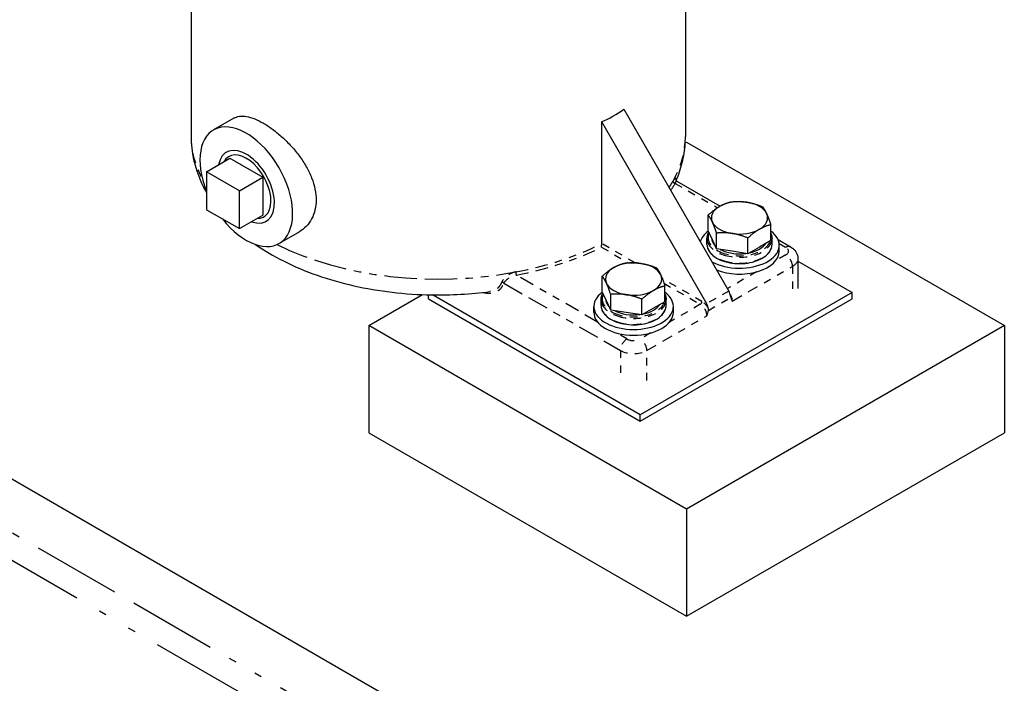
# Model space of a CAD drawing. Header units: inches. Extents: x 3 to 360, y 8 to 227.
# Tile 30 of 98: x 71.41 to 84.55, y 100.64 to 109.5. Entities that reach past the tile are written whole.
import ezdxf

# ---------------------------------------------------------------- set-up
doc = ezdxf.new("R2010")
doc.units = ezdxf.units.IN
doc.header["$LTSCALE"] = 10.666667
doc.header["$MEASUREMENT"] = 0
doc.linetypes.add('DOUBLE_DASH_DOUBLE_DOT', pattern=[0.74, 0.24, -0.06, 0.24, -0.06, 0.01, -0.06, 0.01, -0.06])
doc.layers.get('0').update_dxf_attribs({"lineweight": 25})
doc.layers.add('PHANTOM', color=7, linetype='DOUBLE_DASH_DOUBLE_DOT', lineweight=25)

msp = doc.modelspace()

# ---------------------------------------------------------------- linework, layer by layer
for p, q in [((80.295, 118.527), (80.295, 107.938)), ((73.695, 112.108), (73.695, 107.938)), ((79.472, 108.302), (80.873, 105.874)), ((74.266, 108.18), (73.995, 108.024)), ((80.579, 105.704), (79.177, 108.132)), ((79.177, 106.509), (79.177, 108.132)), ((80.293, 107.852), (80.31, 107.862)), ((80.31, 107.862), (84.553, 105.412)), ((73.902, 107.466), (74.213, 107.646)), ((74.213, 107.646), (74.651, 107.393)), ((73.902, 107.466), (73.902, 106.96)), ((74.34, 107.213), (73.902, 107.466)), ((74.34, 107.213), (74.651, 107.393)), ((74.651, 107.393), (74.651, 106.886)), ((80.179, 107.342), (80.758, 107.007)), ((74.34, 106.707), (74.34, 107.213)), ((73.902, 106.96), (74.34, 106.707)), ((74.34, 106.707), (74.651, 106.886)), ((80.599, 106.678), (80.599, 106.888)), ((81.435, 106.549), (81.435, 106.759)), ((75.141, 106.665), (74.87, 106.508)), ((80.655, 106.557), (80.599, 106.678)), ((80.711, 106.437), (80.711, 106.647)), ((80.583, 106.497), (80.583, 106.575)), ((80.711, 106.437), (80.655, 106.557)), ((81.129, 106.372), (81.129, 106.582)), ((81.435, 106.549), (81.282, 106.46)), ((81.452, 106.497), (81.452, 106.575)), ((81.532, 106.561), (81.698, 106.465)), ((81.548, 106.407), (81.548, 106.485)), ((80.92, 106.404), (80.711, 106.437)), ((81.129, 106.372), (80.92, 106.404)), ((81.282, 106.46), (81.129, 106.372)), ((81.797, 106.305), (81.797, 105.906)), ((81.797, 106.272), (82.52, 105.855)), ((79.185, 105.862), (79.185, 106.072)), ((76.067, 105.412), (76.784, 105.826)), ((79.241, 105.741), (79.185, 105.862)), ((79.297, 105.62), (79.297, 105.83)), ((82.52, 105.855), (79.691, 104.222)), ((80.021, 105.732), (80.021, 105.942)), ((82.52, 105.769), (82.52, 105.855)), ((76.863, 105.769), (76.863, 105.823)), ((76.863, 105.769), (79.691, 104.136)), ((79.691, 104.222), (76.919, 105.822)), ((79.168, 105.68), (79.168, 105.759)), ((79.297, 105.62), (79.241, 105.741)), ((79.691, 104.136), (82.52, 105.769)), ((79.715, 105.555), (79.715, 105.765)), ((80.021, 105.732), (79.868, 105.644)), ((80.037, 105.68), (80.037, 105.759)), ((79.072, 105.591), (79.072, 105.668)), ((79.506, 105.588), (79.297, 105.62)), ((79.715, 105.555), (79.506, 105.588)), ((79.868, 105.644), (79.715, 105.555)), ((80.134, 105.591), (80.134, 105.668)), ((76.067, 105.412), (76.067, 103.983)), ((80.31, 102.963), (76.067, 105.412)), ((84.553, 105.412), (80.31, 102.963)), ((84.553, 105.412), (84.553, 103.983)), ((69.039, 104.671), (84.447, 95.776)), ((79.691, 104.136), (79.691, 104.222)), ((76.067, 103.983), (80.31, 101.534)), ((80.31, 101.534), (84.553, 103.983)), ((80.31, 102.963), (80.31, 101.534))]:
    msp.add_line(p, q)
for centre, major_axis, start_param, end_param in [((76.995, 112.25), (-2.333, 4.042), 3.078414, 3.204771), ((74.432, 107.266), (0.438, -0.758), 4.956688, 10.751276), ((74.432, 107.266), (-0.266, 0.461), 2.539943, 6.884835), ((74.432, 107.266), (-0.233, 0.403), 2.797044, 6.627734), ((81.017, 106.851), (-0.375, 0), 4.45059, 5.497787), ((81.017, 106.851), (0.375, 0), 0.261799, 1.308997), ((81.017, 106.851), (-0.375, 0), 5.497787, 6.544985), ((81.017, 106.851), (0.375, 0), 5.497787, 6.544985), ((81.017, 106.851), (-0.375, 0), 0.261799, 1.308997), ((81.017, 106.485), (-0.531, 0), 5.614924, 6.125163), ((81.017, 106.485), (0.531, 0), 3.943116, 6.946947), ((81.017, 106.851), (0.375, 0), 4.45059, 5.497787), ((81.017, 106.587), (-0.375, 0), 0.010029, 0.513569), ((81.017, 106.587), (0.375, 0), 5.079699, 5.915876), ((81.017, 106.407), (0.531, 0), 4.094933, 6.283185), ((81.017, 106.587), (0.375, 0), 3.960604, 4.940575), ((79.603, 106.034), (-0.375, 0), 4.45059, 5.497787), ((79.603, 106.034), (0.375, 0), 0.261799, 1.308997), ((79.603, 106.034), (-0.375, 0), 5.497787, 6.544985), ((79.603, 106.034), (0.375, 0), 5.497787, 6.544985), ((79.603, 106.034), (-0.375, 0), 0.261799, 1.308997), ((79.603, 105.668), (0.531, 0), 2.473332, 6.946947), ((79.603, 106.034), (0.375, 0), 4.45059, 5.497787), ((80.811, 105.838), (-0.063, 0.108), 4.115333, 4.712389), ((79.603, 105.771), (-0.375, 0), 0.010029, 0.513569), ((80.516, 105.668), (0.063, -0.108), 0.97374, 1.570796), ((79.603, 105.591), (0.531, 0), 3.141593, 6.283185), ((79.603, 105.771), (0.375, 0), 3.960604, 4.940575), ((79.603, 105.771), (0.375, 0), 5.079699, 5.915876)]:
    msp.add_ellipse(centre, major_axis=major_axis, ratio=0.57735, start_param=start_param, end_param=end_param)
for points, knots in [([(74.266, 108.18), (74.288, 108.193), (74.313, 108.202), (74.371, 108.21), (74.403, 108.208), (74.471, 108.197), (74.508, 108.186), (74.584, 108.155), (74.623, 108.136), (74.701, 108.091), (74.742, 108.064), (74.826, 108.001), (74.869, 107.966), (74.953, 107.89), (74.994, 107.849), (75.072, 107.764), (75.108, 107.72), (75.173, 107.631), (75.205, 107.583), (75.26, 107.485), (75.285, 107.435), (75.324, 107.333), (75.339, 107.282), (75.359, 107.183), (75.364, 107.135), (75.364, 107.045), (75.359, 107), (75.339, 106.914), (75.324, 106.873), (75.285, 106.799), (75.26, 106.765), (75.205, 106.708), (75.173, 106.684), (75.141, 106.665)], [1.683233, 1.683233, 1.683233, 1.683233, 2.103966, 2.103966, 2.524699, 2.524699, 2.945432, 2.945432, 3.366165, 3.366165, 3.786898, 3.786898, 4.207631, 4.207631, 4.628364, 4.628364, 5.049097, 5.049097, 5.469906, 5.469906, 5.890714, 5.890714, 6.311522, 6.311522, 6.73233, 6.73233, 7.153138, 7.153138, 7.573946, 7.573946, 7.994754, 7.994754, 8.415563, 8.415563, 8.415563, 8.415563]), ([(73.695, 107.938), (73.695, 107.73), (73.742, 107.524), (73.849, 107.283), (73.874, 107.233), (73.902, 107.185)], [0.7853982, 0.7853982, 0.7853982, 0.7853982, 1.0365541, 1.0365541, 1.1037104, 1.1037104, 1.1037104, 1.1037104]), ([(80.171, 107.349), (80.183, 107.377), (80.195, 107.405), (80.22, 107.474), (80.233, 107.515), (80.255, 107.598), (80.265, 107.64), (80.28, 107.724), (80.286, 107.767), (80.293, 107.852), (80.295, 107.895), (80.295, 107.938)], [3.6825925, 3.6825925, 3.6825925, 3.6825925, 3.7193885, 3.7193885, 3.771289, 3.771289, 3.8231896, 3.8231896, 3.8750902, 3.8750902, 3.9269908, 3.9269908, 3.9269908, 3.9269908]), ([(80.168, 107.355), (80.168, 107.355), (80.168, 107.354), (80.17, 107.35), (80.172, 107.348), (80.176, 107.344), (80.177, 107.343), (80.179, 107.342)], [0.2116952, 0.2116952, 0.2116952, 0.2116952, 0.2686627, 0.2686627, 0.3171717, 0.3171717, 0.3358284, 0.3358284, 0.3358284, 0.3358284]), ([(80.583, 106.575), (80.583, 106.602), (80.59, 106.629), (80.604, 106.656), (80.606, 106.658), (80.607, 106.661)], [3.9269908, 3.9269908, 3.9269908, 3.9269908, 4.227616, 4.227616, 4.2546034, 4.2546034, 4.2546034, 4.2546034]), ([(81.435, 106.645), (81.44, 106.634), (81.444, 106.623), (81.45, 106.6), (81.452, 106.588), (81.452, 106.575)], [0.5185741, 0.5185741, 0.5185741, 0.5185741, 0.6481951, 0.6481951, 0.7853982, 0.7853982, 0.7853982, 0.7853982]), ([(74.557, 106.494), (74.673, 106.414), (74.797, 106.341), (75.212, 106.131), (75.53, 106.021), (76.2, 105.87), (76.552, 105.828), (77.166, 105.818), (77.428, 105.833), (77.683, 105.866)], [1.47899, 1.47899, 1.47899, 1.47899, 1.637878, 1.637878, 1.983792, 1.983792, 2.327118, 2.327118, 2.580358, 2.580358, 2.580358, 2.580358]), ([(79.175, 106.459), (79.175, 106.459), (79.175, 106.459), (79.176, 106.461), (79.176, 106.464), (79.176, 106.47), (79.176, 106.474), (79.176, 106.482), (79.177, 106.486), (79.177, 106.494), (79.177, 106.497), (79.177, 106.504), (79.177, 106.506), (79.177, 106.509)], [-0.1479136, -0.1479136, -0.1479136, -0.1479136, -0.147374, -0.147374, -0.1144932, -0.1144932, -0.0829417, -0.0829417, -0.0489436, -0.0489436, -0.0229444, -0.0229444, 0, 0, 0, 0]), ([(80.583, 106.497), (80.583, 106.47), (80.59, 106.443), (80.617, 106.392), (80.638, 106.368), (80.692, 106.323), (80.725, 106.304), (80.801, 106.272), (80.843, 106.259), (80.932, 106.243), (80.978, 106.239), (81.071, 106.24), (81.117, 106.245), (81.204, 106.263), (81.246, 106.276), (81.319, 106.31), (81.352, 106.33), (81.404, 106.376), (81.424, 106.402), (81.446, 106.451), (81.452, 106.474), (81.452, 106.497)], [2.356194, 2.356194, 2.356194, 2.356194, 2.65682, 2.65682, 2.969667, 2.969667, 3.293972, 3.293972, 3.619414, 3.619414, 3.943925, 3.943925, 4.268062, 4.268062, 4.592656, 4.592656, 4.918167, 4.918167, 5.241908, 5.241908, 5.497787, 5.497787, 5.497787, 5.497787]), ([(81.698, 106.465), (81.708, 106.459), (81.717, 106.453), (81.735, 106.438), (81.744, 106.43), (81.761, 106.411), (81.769, 106.401), (81.782, 106.377), (81.788, 106.364), (81.795, 106.336), (81.797, 106.32), (81.797, 106.305)], [1.5707963, 1.5707963, 1.5707963, 1.5707963, 1.727876, 1.727876, 1.8849556, 1.8849556, 2.0420352, 2.0420352, 2.1991149, 2.1991149, 2.3561945, 2.3561945, 2.3561945, 2.3561945]), ([(79.168, 105.759), (79.168, 105.786), (79.175, 105.812), (79.19, 105.84), (79.191, 105.842), (79.193, 105.844)], [3.9269908, 3.9269908, 3.9269908, 3.9269908, 4.227616, 4.227616, 4.2546034, 4.2546034, 4.2546034, 4.2546034]), ([(80.021, 105.829), (80.026, 105.818), (80.03, 105.807), (80.036, 105.783), (80.037, 105.771), (80.037, 105.759)], [0.5185741, 0.5185741, 0.5185741, 0.5185741, 0.6481951, 0.6481951, 0.7853982, 0.7853982, 0.7853982, 0.7853982]), ([(80.898, 105.807), (80.898, 105.802), (80.899, 105.798), (80.9, 105.791), (80.9, 105.789), (80.901, 105.788)], [0.16948892, 0.16948892, 0.16948892, 0.16948892, 0.19369012, 0.19369012, 0.20628075, 0.20628075, 0.20628075, 0.20628075]), ([(79.168, 105.68), (79.168, 105.653), (79.175, 105.627), (79.203, 105.575), (79.224, 105.551), (79.278, 105.507), (79.311, 105.487), (79.386, 105.455), (79.429, 105.443), (79.517, 105.427), (79.564, 105.423), (79.656, 105.424), (79.703, 105.429), (79.79, 105.446), (79.831, 105.46), (79.905, 105.493), (79.938, 105.513), (79.99, 105.56), (80.01, 105.585), (80.032, 105.635), (80.037, 105.657), (80.037, 105.68)], [2.356194, 2.356194, 2.356194, 2.356194, 2.65682, 2.65682, 2.969667, 2.969667, 3.293972, 3.293972, 3.619414, 3.619414, 3.943925, 3.943925, 4.268062, 4.268062, 4.592656, 4.592656, 4.918167, 4.918167, 5.241908, 5.241908, 5.497787, 5.497787, 5.497787, 5.497787]), ([(80.603, 105.616), (80.603, 105.616), (80.603, 105.616), (80.604, 105.623), (80.604, 105.629), (80.603, 105.637)], [0.42073736, 0.42073736, 0.42073736, 0.42073736, 0.42163282, 0.42163282, 0.4563571, 0.4563571, 0.4563571, 0.4563571])]:
    msp.add_open_spline(points, degree=3, knots=knots)
for points in [[(80.752, 107.004), (80.823, 107.045), (80.905, 107.065)], [(80.905, 107.065), (81.017, 107.075), (81.114, 107.06)], [(81.114, 107.06), (81.211, 107.045), (81.323, 107)], [(80.599, 106.888), (80.681, 106.963), (80.752, 107.004)], [(80.655, 106.795), (80.629, 106.851), (80.599, 106.888)], [(81.323, 107), (81.353, 106.963), (81.379, 106.907)], [(81.379, 106.907), (81.405, 106.851), (81.435, 106.759)], [(80.711, 106.647), (80.681, 106.739), (80.655, 106.795)], [(81.435, 106.759), (81.353, 106.739), (81.282, 106.698)], [(80.92, 106.642), (80.823, 106.657), (80.711, 106.647)], [(81.129, 106.582), (81.017, 106.627), (80.92, 106.642)], [(81.282, 106.698), (81.211, 106.657), (81.129, 106.582)], [(79.338, 106.187), (79.409, 106.228), (79.491, 106.248)], [(79.491, 106.248), (79.603, 106.258), (79.7, 106.243)], [(79.7, 106.243), (79.797, 106.228), (79.909, 106.184)], [(79.185, 106.072), (79.267, 106.146), (79.338, 106.187)], [(79.909, 106.184), (79.939, 106.146), (79.965, 106.09)], [(79.965, 106.09), (79.991, 106.034), (80.021, 105.942)], [(79.241, 105.978), (79.215, 106.034), (79.185, 106.072)], [(79.297, 105.83), (79.267, 105.922), (79.241, 105.978)], [(79.506, 105.825), (79.409, 105.84), (79.297, 105.83)], [(79.715, 105.765), (79.603, 105.81), (79.506, 105.825)], [(79.868, 105.881), (79.797, 105.84), (79.715, 105.765)], [(80.021, 105.942), (79.939, 105.922), (79.868, 105.881)]]:
    msp.add_rational_spline(points, [1, 1.0379548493, 1], degree=2)
for points in [[(80.901, 105.788), (80.904, 105.769), (80.913, 105.753), (80.921, 105.74)], [(80.582, 105.544), (80.59, 105.567), (80.599, 105.593), (80.603, 105.616)]]:
    msp.add_open_spline(points, degree=3)
at = {"layer": 'PHANTOM', "ltscale": 0.039623}
msp.add_line((80.159, 107.311), (80.722, 106.986), dxfattribs=at)
at = {"layer": 'PHANTOM', "ltscale": 0.031345}
msp.add_line((79.623, 106.251), (79.177, 106.509), dxfattribs=at)
at = {"layer": 'PHANTOM', "ltscale": 0.006214}
msp.add_line((81.546, 106.51), (81.636, 106.458), dxfattribs=at)
at = {"layer": 'PHANTOM', "ltscale": 0.025207}
msp.add_line((79.175, 106.459), (79.534, 106.251), dxfattribs=at)
at = {"layer": 'PHANTOM', "ltscale": 0.009687}
for p, q in [((81.636, 106.356), (81.497, 106.276)), ((79.514, 105.234), (79.376, 105.314)), ((79.83, 105.314), (79.691, 105.234))]:
    msp.add_line(p, q, dxfattribs=at)
at = {"layer": 'PHANTOM', "ltscale": 0.027351}
msp.add_line((81.244, 106.13), (80.855, 105.906), dxfattribs=at)
at = {"layer": 'PHANTOM', "ltscale": 0.056531}
for p, q in [((80.921, 105.74), (81.724, 106.203)), ((79.78, 105.081), (80.582, 105.544))]:
    msp.add_line(p, q, dxfattribs=at)
at = {"layer": 'PHANTOM', "ltscale": 0.024298}
for p, q in [((81.724, 106.203), (81.724, 105.804)), ((79.426, 105.081), (79.426, 104.681)), ((79.78, 104.681), (79.78, 105.081))]:
    msp.add_line(p, q, dxfattribs=at)
at = {"layer": 'PHANTOM', "ltscale": 0.109595}
msp.add_line((77.871, 105.978), (79.426, 105.081), dxfattribs=at)
at = {"layer": 'PHANTOM', "ltscale": 0.076427}
msp.add_line((79.123, 105.46), (78.038, 106.086), dxfattribs=at)
at = {"layer": 'PHANTOM', "ltscale": 0.037314}
msp.add_line((80.516, 105.735), (79.986, 106.042), dxfattribs=at)
at = {"layer": 'PHANTOM', "ltscale": 0.034083}
msp.add_line((80.009, 105.977), (80.494, 105.697), dxfattribs=at)
at = {"layer": 'PHANTOM', "ltscale": 0.020684}
msp.add_line((80.873, 105.874), (80.579, 105.704), dxfattribs=at)
at = {"layer": 'PHANTOM', "ltscale": 0.02891}
msp.add_line((80.494, 105.697), (80.083, 105.46), dxfattribs=at)
at = {"layer": 'PHANTOM', "ltscale": 0.020898}
msp.add_line((80.603, 105.616), (80.901, 105.788), dxfattribs=at)
at = {"layer": 'PHANTOM', "ltscale": 0.46008}
msp.add_line((68.421, 104.314), (83.828, 95.419), dxfattribs=at)
at = {"layer": 'PHANTOM', "ltscale": 0.545797}
msp.add_line((83.578, 95.188), (68.346, 103.982), dxfattribs=at)
at = {"layer": 'PHANTOM', "ltscale": 0.050324}
msp.add_ellipse((76.995, 107.938), major_axis=(-3.3, 0), ratio=0.57735, start_param=0, end_param=0.306351, dxfattribs=at)
at = {"layer": 'PHANTOM', "ltscale": 0.052294}
msp.add_ellipse((76.995, 107.938), major_axis=(3.3, 0), ratio=0.57735, start_param=5.964868, end_param=6.283185, dxfattribs=at)
at = {"layer": 'PHANTOM', "ltscale": 0.007876}
msp.add_ellipse((76.995, 107.938), major_axis=(3.3, 0), ratio=0.57735, start_param=5.916408, end_param=5.964868, dxfattribs=at)
at = {"layer": 'PHANTOM', "ltscale": 0.008747}
msp.add_ellipse((76.995, 107.913), major_axis=(3.331, 0), ratio=0.57735, start_param=5.911624, end_param=5.964868, dxfattribs=at)
at = {"layer": 'PHANTOM', "ltscale": 0.002348}
for centre, major_axis, ratio, start_param, end_param in [((80.159, 107.336), (-0.0271, 0.0155), 0.775478, 0.416687, 1.987484), ((78.038, 106.112), (-0.0058, 0.0307), 0.255538, 0.930819, 2.501615), ((80.494, 105.723), (0.0156, 0.0271), 0.57735, 3.926991, 5.497787)]:
    msp.add_ellipse(centre, major_axis=major_axis, ratio=ratio, start_param=start_param, end_param=end_param, dxfattribs=at)
at = {"layer": 'PHANTOM', "ltscale": 0.067791}
for centre in [(81.017, 106.587), (79.603, 105.771)]:
    msp.add_ellipse(centre, major_axis=(0.42, 0), ratio=0.57735, start_param=2.876141, end_param=6.115048, dxfattribs=at)
at = {"layer": 'PHANTOM', "ltscale": 0.169282}
msp.add_ellipse((76.995, 107.938), major_axis=(-3.3, 0), ratio=0.57735, start_param=0.860038, end_param=1.889114, dxfattribs=at)
at = {"layer": 'PHANTOM', "ltscale": 0.066381}
msp.add_ellipse((76.995, 107.938), major_axis=(-3.3, 0), ratio=0.57735, start_param=1.889114, end_param=2.293016, dxfattribs=at)
at = {"layer": 'PHANTOM', "ltscale": 0.067984}
for centre, major_axis, start_param, end_param in [((81.017, 106.575), (-0.434, 0), 0, 3.141593), ((81.017, 106.497), (0.434, 0), 3.141593, 6.283185), ((79.603, 105.759), (-0.434, 0), 0, 3.141593), ((79.603, 105.68), (0.434, 0), 3.141593, 6.283185)]:
    msp.add_ellipse(centre, major_axis=major_axis, ratio=0.57735, start_param=start_param, end_param=end_param, dxfattribs=at)
at = {"layer": 'PHANTOM', "ltscale": 0.003983}
for centre in [(81.017, 106.587), (79.603, 105.771)]:
    msp.add_ellipse(centre, major_axis=(0.42, 0), ratio=0.57735, start_param=6.185785, end_param=6.380586, dxfattribs=at)
at = {"layer": 'PHANTOM', "ltscale": 0.065547}
msp.add_ellipse((76.995, 107.913), major_axis=(3.331, 0), ratio=0.57735, start_param=5.030707, end_param=5.4258, dxfattribs=at)
at = {"layer": 'PHANTOM', "ltscale": 0.004797}
msp.add_ellipse((81.636, 106.356), major_axis=(0.063, 0.108), ratio=0.57735, start_param=0, end_param=0.785398, dxfattribs=at)
at = {"layer": 'PHANTOM', "ltscale": 0.009693}
for centre, major_axis, start_param, end_param in [((81.547, 106.407), (0.125, 0), 5.497787, 7.068583), ((81.636, 106.254), (0.063, -0.108), 0.785398, 2.356194), ((81.547, 106.305), (0.25, 0), 5.497787, 6.283185), ((80.494, 105.595), (0.063, -0.108), 0.785398, 2.356194), ((79.514, 105.132), (-0.063, -0.108), 3.926991, 5.497787), ((79.603, 105.285), (-0.125, 0), 0.785398, 2.356194), ((79.691, 105.132), (-0.063, 0.108), 3.926991, 5.497787)]:
    msp.add_ellipse(centre, major_axis=major_axis, ratio=0.57735, start_param=start_param, end_param=end_param, dxfattribs=at)
at = {"layer": 'PHANTOM', "ltscale": 0.001571}
msp.add_ellipse((77.849, 105.966), major_axis=(-0.0293, 0.011), ratio=0.73739, start_param=4.166646, end_param=5.238417, dxfattribs=at)
at = {"layer": 'PHANTOM', "ltscale": 0.005205}
msp.add_ellipse((80.833, 105.791), major_axis=(-0.063, 0.108), ratio=0.57735, start_param=3.926991, end_param=4.777851, dxfattribs=at)
at = {"layer": 'PHANTOM', "ltscale": 0.006946}
msp.add_ellipse((80.516, 105.608), major_axis=(-0.078, 0.135), ratio=0.57735, start_param=4.593713, end_param=5.497787, dxfattribs=at)
at = {"layer": 'PHANTOM', "ltscale": 0.019487}
msp.add_ellipse((79.603, 105.183), major_axis=(0.25, 0), ratio=0.57735, start_param=3.926991, end_param=5.497787, dxfattribs=at)
at = {"layer": 'PHANTOM', "ltscale": 0.010827}
msp.add_open_spline([(80.169, 107.353), (80.171, 107.364), (80.17, 107.372), (80.163, 107.379), (80.155, 107.376), (80.142, 107.361), (80.136, 107.353), (80.13, 107.342)], degree=3, knots=[0.113432, 0.113432, 0.113432, 0.113432, 0.3023393, 0.3023393, 0.5329947, 0.5329947, 0.682079, 0.682079, 0.682079, 0.682079], dxfattribs=at)
at = {"layer": 'PHANTOM', "ltscale": 0.005654}
msp.add_open_spline([(80.159, 107.311), (80.163, 107.32), (80.166, 107.328), (80.174, 107.34), (80.177, 107.343), (80.179, 107.342)], degree=3, knots=[-0.682079, -0.682079, -0.682079, -0.682079, -0.5329947, -0.5329947, -0.3358284, -0.3358284, -0.3358284, -0.3358284], dxfattribs=at)
at = {"layer": 'PHANTOM', "ltscale": 0.012937}
msp.add_open_spline([(78.028, 106.129), (78.007, 106.125), (77.985, 106.118), (77.944, 106.098), (77.924, 106.086), (77.887, 106.056), (77.87, 106.039), (77.851, 106.01), (77.845, 106), (77.841, 105.99)], degree=3, knots=[0, 0, 0, 0, 0.1731363, 0.1731363, 0.352946, 0.352946, 0.5552665, 0.5552665, 0.6817168, 0.6817168, 0.6817168, 0.6817168], dxfattribs=at)
at = {"layer": 'PHANTOM', "ltscale": 0.02676}
msp.add_open_spline([(77.596, 105.856), (77.612, 105.852), (77.628, 105.849), (77.694, 105.842), (77.744, 105.85), (77.799, 105.881), (77.813, 105.892), (77.845, 105.924), (77.86, 105.949), (77.871, 105.978)], degree=3, knots=[-1.362228, -1.362228, -1.362228, -1.362228, -1.187173, -1.187173, -0.584058, -0.584058, -0.351382, -0.351382, 0, 0, 0, 0], dxfattribs=at)
at = {"layer": 'PHANTOM', "ltscale": 0.017081}
msp.add_open_spline([(77.841, 105.99), (77.83, 105.962), (77.815, 105.939), (77.785, 105.908), (77.771, 105.898), (77.734, 105.878), (77.709, 105.87), (77.683, 105.867)], degree=3, knots=[0, 0, 0, 0, 0.3513823, 0.3513823, 0.5840581, 0.5840581, 0.9204585, 0.9204585, 0.9204585, 0.9204585], dxfattribs=at)
at = {"layer": 'PHANTOM', "ltscale": 0.011166}
msp.add_open_spline([(77.871, 105.978), (77.875, 105.986), (77.88, 105.995), (77.899, 106.017), (77.914, 106.031), (77.946, 106.055), (77.964, 106.064), (78, 106.079), (78.019, 106.084), (78.038, 106.086)], degree=3, knots=[-0.6817168, -0.6817168, -0.6817168, -0.6817168, -0.5552665, -0.5552665, -0.352946, -0.352946, -0.1731363, -0.1731363, 0, 0, 0, 0], dxfattribs=at)

doc.saveas('drawing.dxf')
